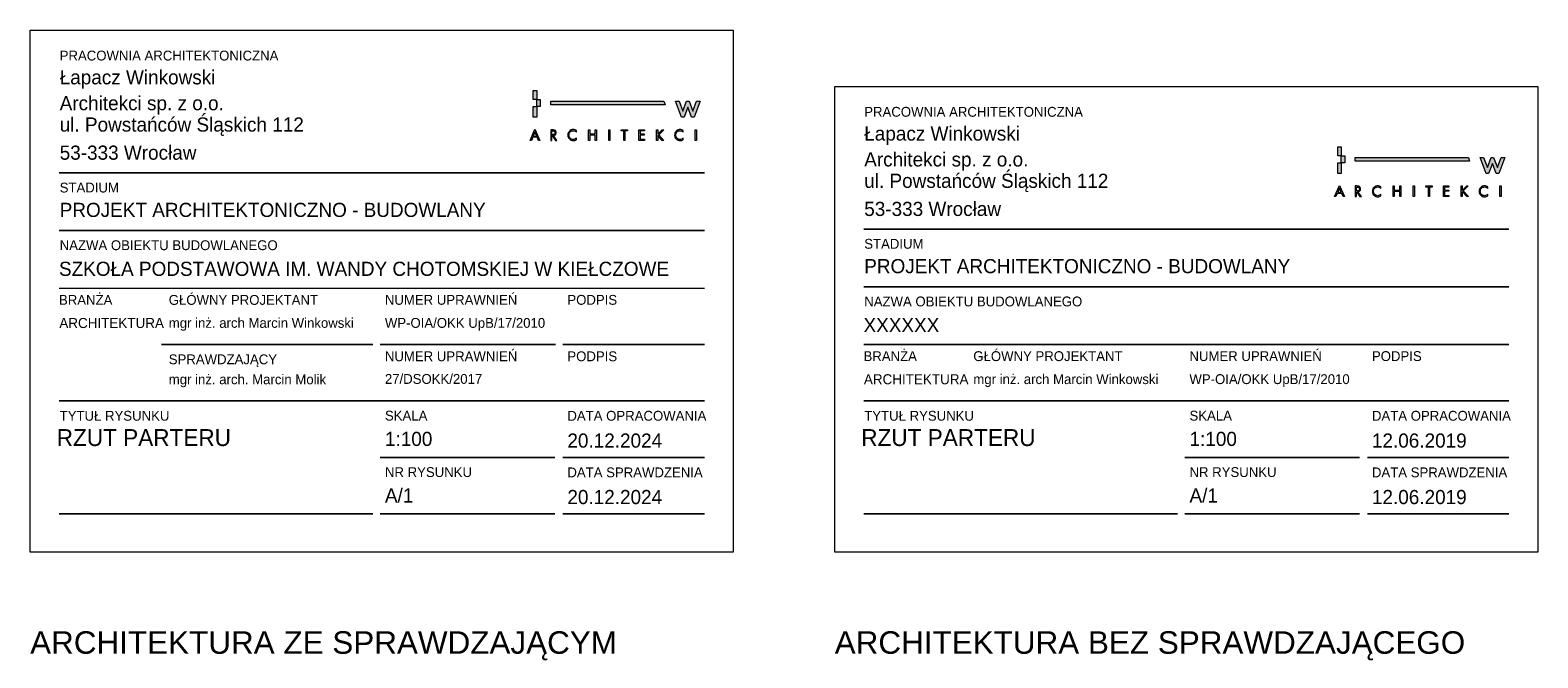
# Model space of a CAD drawing. Header units: centimetres. Extents: x 0 to 8068, y -312 to 10136.
# Tile 8 of 14: x 4212 to 4426, y 9792 to 9882. Entities that reach past the tile are written whole.
import ezdxf
from ezdxf.enums import TextEntityAlignment as Align

# ---------------------------------------------------------------- set-up
doc = ezdxf.new("R2010")
doc.units = ezdxf.units.CM
doc.layers.get('0').update_dxf_attribs({"lineweight": 13})
doc.layers.add('!_NIEDRUKOWALNE', color=213, linetype='Continuous', lineweight=13, plot=False)
doc.layers.add('0_TABELKA', color=7, linetype='Continuous', lineweight=9)
doc.layers.add('A_WIDOKOWE', color=2, linetype='Continuous', lineweight=13)
doc.layers.add('IE_SYMBOLE', color=7, linetype='Continuous', lineweight=13, true_color=0xfe0000)
doc.styles.add('100 ARIAL', font='arial.ttf', dxfattribs={"height": 16})
doc.styles.add('100 Jost1', font='txt')
doc.styles.add('200 ARIAL', font='arial.ttf', dxfattribs={"height": 32})

# ---------------------------------------------------------------- blocks, each defined once
blk = doc.blocks.new('LOGO ŁWA')
at = {"true_color": 0x224b90}
h = blk.add_hatch(color=167, dxfattribs=at)
h.paths.add_polyline_path([(6, 2.6), (2.2, 2.6), (1.1, 0), (0, 0), (4.1, 9.5), (8.2, 0), (7.1, 0)])
h.paths.add_polyline_path([(5.6, 3.5), (4.1, 7.1), (2.6, 3.5)])
edge = h.paths.add_edge_path()
edge.add_spline(control_points=[(18.4, 8.1), (18.4, 8.1), (18.4, 4.8), (18.4, 4.8), (18.4, 4.8), (18.7, 4.8), (18.7, 4.8), (19, 4.8), (19.3, 4.9), (19.5, 4.9), (19.8, 4.9), (20, 5), (20.3, 5.1), (20.5, 5.2), (20.7, 5.4), (20.8, 5.6), (20.9, 5.8), (21, 6.1), (21, 6.5), (21, 6.7), (20.9, 7), (20.8, 7.2), (20.8, 7.4), (20.7, 7.6), (20.5, 7.7), (20.4, 7.8), (20.2, 7.9), (20, 7.9), (19.8, 8), (19.6, 8), (19.4, 8.1), (19.2, 8.1), (19, 8.1), (18.7, 8.1), (18.7, 8.1), (18.4, 8.1), (18.4, 8.1)], knot_values=[0, 0, 0, 0, 1, 1, 1, 2, 2, 2, 3, 3, 3, 4, 4, 4, 5, 5, 5, 6, 6, 6, 7, 7, 7, 8, 8, 8, 9, 9, 9, 10, 10, 10, 11, 11, 11, 12, 12, 12, 12], degree=3, periodic=0)
edge = h.paths.add_edge_path()
edge.add_spline(control_points=[(18.4, 4), (18.4, 4), (18.4, 0), (18.4, 0), (18.4, 0), (17.4, 0), (17.4, 0), (17.4, 0), (17.4, 9), (17.4, 9), (17.4, 9), (18.7, 9), (18.7, 9), (19.2, 9), (19.6, 9), (19.9, 8.9), (20.3, 8.8), (20.6, 8.7), (21, 8.5), (21.3, 8.4), (21.5, 8.1), (21.7, 7.8), (21.9, 7.4), (22, 7), (22, 6.5), (22, 5.8), (21.8, 5.3), (21.4, 4.8), (21, 4.4), (20.4, 4.1), (19.7, 4), (19.7, 4), (22.6, 0), (22.6, 0), (22.6, 0), (21.4, 0), (21.4, 0), (21.4, 0), (18.6, 4), (18.6, 4), (18.6, 4), (18.4, 4), (18.4, 4)], knot_values=[0, 0, 0, 0, 1, 1, 1, 2, 2, 2, 3, 3, 3, 4, 4, 4, 5, 5, 5, 6, 6, 6, 7, 7, 7, 8, 8, 8, 9, 9, 9, 10, 10, 10, 11, 11, 11, 12, 12, 12, 13, 13, 13, 14, 14, 14, 14], degree=3, periodic=0)
edge = h.paths.add_edge_path()
edge.add_spline(control_points=[(39.2, 8.3), (39.2, 8.3), (39.2, 7), (39.2, 7), (38.5, 7.8), (37.6, 8.2), (36.5, 8.2), (35.5, 8.2), (34.7, 7.9), (33.9, 7.1), (33.2, 6.4), (32.9, 5.5), (32.9, 4.5), (32.9, 3.5), (33.2, 2.6), (34, 1.9), (34.7, 1.1), (35.5, 0.8), (36.5, 0.8), (37.5, 0.8), (38.4, 1.2), (39.2, 2), (39.2, 2), (39.2, 0.7), (39.2, 0.7), (38.4, 0.1), (37.5, -0.2), (36.6, -0.2), (35.3, -0.2), (34.2, 0.3), (33.3, 1.2), (32.3, 2.1), (31.9, 3.2), (31.9, 4.5), (31.9, 5.8), (32.3, 6.9), (33.3, 7.8), (34.2, 8.7), (35.3, 9.2), (36.6, 9.2), (37.6, 9.2), (38.5, 8.9), (39.2, 8.3)], knot_values=[0, 0, 0, 0, 1, 1, 1, 2, 2, 2, 3, 3, 3, 4, 4, 4, 5, 5, 5, 6, 6, 6, 7, 7, 7, 8, 8, 8, 9, 9, 9, 10, 10, 10, 11, 11, 11, 12, 12, 12, 13, 13, 13, 14, 14, 14, 14], degree=3, periodic=0)
h.paths.add_polyline_path([(50.5, 5.4), (55.1, 5.4), (55.1, 9), (56.1, 9), (56.1, 0), (55.1, 0), (55.1, 4.4), (50.5, 4.4), (50.5, 0), (49.5, 0), (49.5, 9), (50.5, 9)])
h.paths.add_polyline_path([(67.5, 9), (67.5, 0), (66.5, 0), (66.5, 9)])
h.paths.add_polyline_path([(80.3, 8.1), (80.3, 0), (79.3, 0), (79.3, 8.1), (77.1, 8.1), (77.1, 9), (82.5, 9), (82.5, 8.1)])
h.paths.add_polyline_path([(92.1, 0), (92.1, 9), (96.7, 9), (96.7, 8.1), (93.1, 8.1), (93.1, 5.4), (96.6, 5.4), (96.6, 4.5), (93.1, 4.5), (93.1, 0.9), (96.7, 0.9), (96.7, 0)])
h.paths.add_polyline_path([(108, 5.2), (111.8, 9), (113.1, 9), (108.9, 4.8), (113.3, 0), (111.9, 0), (108.2, 4.1), (108, 3.9), (108, 0), (107, 0), (107, 9), (108, 9)])
edge = h.paths.add_edge_path()
edge.add_spline(control_points=[(129.6, 8.3), (129.6, 8.3), (129.6, 7), (129.6, 7), (128.9, 7.8), (127.9, 8.2), (126.9, 8.2), (125.9, 8.2), (125.1, 7.9), (124.3, 7.1), (123.6, 6.4), (123.3, 5.5), (123.3, 4.5), (123.3, 3.5), (123.6, 2.6), (124.3, 1.9), (125.1, 1.1), (125.9, 0.8), (126.9, 0.8), (127.9, 0.8), (128.8, 1.2), (129.6, 2), (129.6, 2), (129.6, 0.7), (129.6, 0.7), (128.8, 0.1), (127.9, -0.2), (127, -0.2), (125.7, -0.2), (124.6, 0.3), (123.7, 1.2), (122.7, 2.1), (122.3, 3.2), (122.3, 4.5), (122.3, 5.8), (122.7, 6.9), (123.7, 7.8), (124.6, 8.7), (125.7, 9.2), (127, 9.2), (128, 9.2), (128.8, 8.9), (129.6, 8.3)], knot_values=[0, 0, 0, 0, 1, 1, 1, 2, 2, 2, 3, 3, 3, 4, 4, 4, 5, 5, 5, 6, 6, 6, 7, 7, 7, 8, 8, 8, 9, 9, 9, 10, 10, 10, 11, 11, 11, 12, 12, 12, 13, 13, 13, 14, 14, 14, 14], degree=3, periodic=0)
h.paths.add_polyline_path([(140.8, 9), (140.8, 0), (139.8, 0), (139.8, 9)])
h.paths.add_polyline_path([(2.6, 28.6), (5.6, 28.6), (5.6, 19.6), (4.1, 19.6), (2.6, 19.6)])
h.paths.add_polyline_path([(2.6, 42.1), (5.6, 42.1), (5.6, 34.6), (2.6, 34.6)])
h.paths.add_polyline_path([(17.4, 33.1), (113.2, 33.1), (114.2, 30.1), (17.4, 30.1)])
h.paths.add_polyline_path([(5.6, 34.6), (8.5, 34.6), (8.5, 28.6), (5.6, 28.6)])
h.paths.add_polyline_path([(138.9, 19.6), (136.6, 19.6), (133.5, 28), (130.3, 19.6), (128.1, 19.6), (123.1, 33.1), (126.1, 33.1), (129.3, 24.7), (132.5, 33.1), (134.5, 33.1), (137.7, 24.7), (140.8, 33.1), (143.9, 33.1)])
at = {"color": 167, "lineweight": 0, "true_color": 0x224b90}
for points in [[(2.6, 42.1), (5.6, 42.1), (5.6, 34.6), (2.6, 34.6), (2.6, 42.1)], [(2.6, 28.6), (5.6, 28.6), (5.6, 19.6), (4.1, 19.6), (2.6, 19.6), (2.6, 28.6)], [(5.6, 34.6), (8.5, 34.6), (8.5, 28.6), (5.6, 28.6), (5.6, 34.6)], [(17.4, 33.1), (113.2, 33.1), (114.2, 30.1), (17.4, 30.1), (17.4, 33.1)], [(138.9, 19.6), (136.6, 19.6), (133.5, 28), (130.3, 19.6), (128.1, 19.6), (123.1, 33.1), (126.1, 33.1), (129.3, 24.7), (132.5, 33.1), (134.5, 33.1), (137.7, 24.7), (140.8, 33.1), (143.9, 33.1), (138.9, 19.6)], [(6, 2.6), (2.2, 2.6), (1.1, 0), (0, 0), (4.1, 9.5), (8.2, 0), (7.1, 0), (6, 2.6)], [(5.6, 3.5), (4.1, 7.1), (2.6, 3.5), (5.6, 3.5)], [(50.5, 5.4), (55.1, 5.4), (55.1, 9), (56.1, 9), (56.1, 0), (55.1, 0), (55.1, 4.4), (50.5, 4.4), (50.5, 0), (49.5, 0), (49.5, 9), (50.5, 9), (50.5, 5.4)], [(67.5, 9), (67.5, 0), (66.5, 0), (66.5, 9), (67.5, 9)], [(80.3, 8.1), (80.3, 0), (79.3, 0), (79.3, 8.1), (77.1, 8.1), (77.1, 9), (82.5, 9), (82.5, 8.1), (80.3, 8.1)], [(92.1, 0), (92.1, 9), (96.7, 9), (96.7, 8.1), (93.1, 8.1), (93.1, 5.4), (96.6, 5.4), (96.6, 4.5), (93.1, 4.5), (93.1, 0.9), (96.7, 0.9), (96.7, 0), (92.1, 0)], [(108, 5.2), (111.8, 9), (113.1, 9), (108.9, 4.8), (113.3, 0), (111.9, 0), (108.2, 4.1), (108, 3.9), (108, 0), (107, 0), (107, 9), (108, 9), (108, 5.2)], [(140.8, 9), (140.8, 0), (139.8, 0), (139.8, 9), (140.8, 9)]]:
    blk.add_lwpolyline(points, dxfattribs=at)
for points, knots in [([(18.4, 4), (18.4, 4), (18.4, 0), (18.4, 0), (18.4, 0), (17.4, 0), (17.4, 0), (17.4, 0), (17.4, 9), (17.4, 9), (17.4, 9), (18.7, 9), (18.7, 9), (19.2, 9), (19.6, 9), (19.9, 8.9), (20.3, 8.8), (20.6, 8.7), (21, 8.5), (21.3, 8.4), (21.5, 8.1), (21.7, 7.8), (21.9, 7.4), (22, 7), (22, 6.5), (22, 5.8), (21.8, 5.3), (21.4, 4.8), (21, 4.4), (20.4, 4.1), (19.7, 4), (19.7, 4), (22.6, 0), (22.6, 0), (22.6, 0), (21.4, 0), (21.4, 0), (21.4, 0), (18.6, 4), (18.6, 4), (18.6, 4), (18.4, 4), (18.4, 4)], [0, 0, 0, 0, 1, 1, 1, 2, 2, 2, 3, 3, 3, 4, 4, 4, 5, 5, 5, 6, 6, 6, 7, 7, 7, 8, 8, 8, 9, 9, 9, 10, 10, 10, 11, 11, 11, 12, 12, 12, 13, 13, 13, 14, 14, 14, 14]), ([(18.4, 8.1), (18.4, 8.1), (18.4, 4.8), (18.4, 4.8), (18.4, 4.8), (18.7, 4.8), (18.7, 4.8), (19, 4.8), (19.3, 4.9), (19.5, 4.9), (19.8, 4.9), (20, 5), (20.3, 5.1), (20.5, 5.2), (20.7, 5.4), (20.8, 5.6), (20.9, 5.8), (21, 6.1), (21, 6.5), (21, 6.7), (20.9, 7), (20.8, 7.2), (20.8, 7.4), (20.7, 7.6), (20.5, 7.7), (20.4, 7.8), (20.2, 7.9), (20, 7.9), (19.8, 8), (19.6, 8), (19.4, 8.1), (19.2, 8.1), (19, 8.1), (18.7, 8.1), (18.7, 8.1), (18.4, 8.1), (18.4, 8.1)], [0, 0, 0, 0, 1, 1, 1, 2, 2, 2, 3, 3, 3, 4, 4, 4, 5, 5, 5, 6, 6, 6, 7, 7, 7, 8, 8, 8, 9, 9, 9, 10, 10, 10, 11, 11, 11, 12, 12, 12, 12]), ([(39.2, 8.3), (39.2, 8.3), (39.2, 7), (39.2, 7), (38.5, 7.8), (37.6, 8.2), (36.5, 8.2), (35.5, 8.2), (34.7, 7.9), (33.9, 7.1), (33.2, 6.4), (32.9, 5.5), (32.9, 4.5), (32.9, 3.5), (33.2, 2.6), (34, 1.9), (34.7, 1.1), (35.5, 0.8), (36.5, 0.8), (37.5, 0.8), (38.4, 1.2), (39.2, 2), (39.2, 2), (39.2, 0.7), (39.2, 0.7), (38.4, 0.1), (37.5, -0.2), (36.6, -0.2), (35.3, -0.2), (34.2, 0.3), (33.3, 1.2), (32.3, 2.1), (31.9, 3.2), (31.9, 4.5), (31.9, 5.8), (32.3, 6.9), (33.3, 7.8), (34.2, 8.7), (35.3, 9.2), (36.6, 9.2), (37.6, 9.2), (38.5, 8.9), (39.2, 8.3)], [0, 0, 0, 0, 1, 1, 1, 2, 2, 2, 3, 3, 3, 4, 4, 4, 5, 5, 5, 6, 6, 6, 7, 7, 7, 8, 8, 8, 9, 9, 9, 10, 10, 10, 11, 11, 11, 12, 12, 12, 13, 13, 13, 14, 14, 14, 14]), ([(129.6, 8.3), (129.6, 8.3), (129.6, 7), (129.6, 7), (128.9, 7.8), (127.9, 8.2), (126.9, 8.2), (125.9, 8.2), (125.1, 7.9), (124.3, 7.1), (123.6, 6.4), (123.3, 5.5), (123.3, 4.5), (123.3, 3.5), (123.6, 2.6), (124.3, 1.9), (125.1, 1.1), (125.9, 0.8), (126.9, 0.8), (127.9, 0.8), (128.8, 1.2), (129.6, 2), (129.6, 2), (129.6, 0.7), (129.6, 0.7), (128.8, 0.1), (127.9, -0.2), (127, -0.2), (125.7, -0.2), (124.6, 0.3), (123.7, 1.2), (122.7, 2.1), (122.3, 3.2), (122.3, 4.5), (122.3, 5.8), (122.7, 6.9), (123.7, 7.8), (124.6, 8.7), (125.7, 9.2), (127, 9.2), (128, 9.2), (128.8, 8.9), (129.6, 8.3)], [0, 0, 0, 0, 1, 1, 1, 2, 2, 2, 3, 3, 3, 4, 4, 4, 5, 5, 5, 6, 6, 6, 7, 7, 7, 8, 8, 8, 9, 9, 9, 10, 10, 10, 11, 11, 11, 12, 12, 12, 13, 13, 13, 14, 14, 14, 14])]:
    blk.add_open_spline(points, degree=3, knots=knots, dxfattribs=at)
blk = doc.blocks.new('_0_TABELKA_PAB_ARCH+SPR')
at = {"layer": '!_NIEDRUKOWALNE'}
blk.add_lwpolyline([(0, 74.24), (99.98, 74.24), (99.98, 0), (0, 0)], close=True, dxfattribs=at)
at = {"layer": '0_TABELKA', "color": 9, "true_color": 0xbabfcb}
for points in [[(4.1, 53.93, 0.22, 0.22, 0), (95.89, 53.93, 0, 0, 0)], [(4.1, 45.73, 0.22, 0.22, 0), (95.89, 45.73, 0, 0, 0)], [(4.1, 37.52, 0.22, 0.22, 0), (95.89, 37.52, 0, 0, 0)], [(4.1, 37.52, 0.22, 0.22, 0), (95.89, 37.52, 0, 0, 0)], [(18.67, 29.52, 0.22, 0.22, 0), (48.75, 29.52, 0.22, 0.22, 0)], [(49.75, 29.52, 0.22, 0.22, 0), (74.73, 29.52, 0.22, 0.22, 0)], [(75.73, 29.52, 0.22, 0.22, 0), (95.89, 29.52, 0, 0, 0)], [(4.1, 21.52, 0.22, 0.22, 0), (95.89, 21.52, 0.22, 0.22, 0)], [(4.1, 21.49, 0.22, 0.22, 0), (95.89, 21.49, 0.22, 0.22, 0)], [(4.1, 21.49, 0.22, 0.22, 0), (41.72, 21.49, 0, 0, 0)], [(42.79, 21.49, 0.22, 0.22, 0), (95.89, 21.49, 0.22, 0.22, 0)], [(49.75, 13.46, 0.22, 0.22, 0), (74.65, 13.46, 0, 0, 0)], [(75.73, 13.46, 0.22, 0.22, 0), (95.89, 13.46, 0, 0, 0)], [(4.1, 5.43, 0.22, 0.22, 0), (48.75, 5.43, 0.22, 0.22, 0)], [(49.75, 5.43, 0.22, 0.22, 0), (74.65, 5.43, 0, 0, 0)], [(75.73, 5.43, 0.22, 0.22, 0), (95.89, 5.43, 0, 0, 0)]]:
    blk.add_lwpolyline(points, format="xyseb", dxfattribs=at)
at = {"layer": '0_TABELKA', "color": 167, "true_color": 0x224b90, "xscale": 0.1679856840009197, "yscale": 0.1679856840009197, "zscale": 0.1679856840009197}
blk.add_blockref('LOGO ŁWA', (71.09, 58.56), dxfattribs=at)
at = {"layer": '0_TABELKA', "color": 167, "true_color": 0x234b90}
for s, insert, char_height, width, attachment_point, style in [('\\fJost* 400 Book|b0|i0;PRACOWNIA ARCHITEKTONICZNA', (4.2, 71.32), 1.4, 38.808, 1, '100 Jost1'), ('\\c5450777;\\fJost* 400 Book|b0|i0|c238;Łapacz Winkowski', (4.2, 68.54), 2.013, 38.808, 1, '100 ARIAL'), ('\\c5450777;\\fJost* 400 Book|b0|i0;Architekci sp. z o.o.', (4.2, 64.86), 2.013, 38.808, 1, '100 Jost1'), ('\\c5450777;\\fJost* 400 Book|b0|i0|c238;ul. Powstańców Śląskich 112', (4.2, 61.82), 2.013, 38.808, 1, '100 Jost1'), ('\\c5450777;\\fJost* 400 Book|b0|i0|c238;53-333 Wrocław', (4.2, 57.82), 2.013, 38.808, 1, '100 ARIAL'), ('\\fJost* 400 Book|b0|i0;STADIUM', (4.2, 52.55), 1.4, 38.808, 1, '100 Jost1'), ('\\c5450777;\\fJost* 400 Book|b0|i0;PROJEKT ARCHITEKTONICZNO - BUDOWLANY', (4.2, 49.68), 2.013, 63.6873, 1, '100 Jost1'), ('\\fJost* 400 Book|b0|i0;NAZWA OBIEKTU BUDOWLANEGO', (4.2, 44.35), 1.4, 38.808, 1, '100 Jost1'), ('\\c5450777;\\fJost* 400 Book|b0|i0;SZKO\\fJost* 400 Book|b0|i0|c238;ŁA PODSTAWOWA IM. WANDY CHOTOMSKIEJ W KIEŁCZOWE', (4.1, 41.3), 2.013, 448.9878, 1, '100 Jost1'), ('\\fJost* 400 Book|b0|i0;BRAN\\fJost* 400 Book|b0|i0|c238;ŻA', (4.1, 36.57), 1.4, 38.808, 1, '100 Jost1'), ('\\fJost* 400 Book|b0|i0;G\\fJost* 400 Book|b0|i0|c238;ŁÓWNY PROJEKTANT', (19.71, 36.57), 1.4, 38.808, 1, '100 Jost1'), ('\\fJost* 400 Book|b0|i0|c238;NUMER UPRAWNIEŃ', (50.44, 36.58), 1.4, 38.808, 1, '100 Jost1'), ('\\fJost* 400 Book|b0|i0|c238;PODPIS', (76.39, 36.58), 1.4, 38.808, 1, '100 Jost1'), ('\\c5450777;\\fJost* 400 Book|b0|i0|c238;ARCHITEKTURA', (4.15, 33.3), 1.43, 65.8961, 1, '100 Jost1'), ('\\c5450777;\\fJost* 400 Book|b0|i0|c238;mgr inż. arch Marcin Winkowski', (19.71, 33.3), 1.4, 65.8961, 1, '100 Jost1'), ('\\c5450777;\\fJost* 400 Book|b0|i0;WP-OIA/OKK UpB/17/2010', (50.44, 33.3), 1.4, 38.808, 1, '100 Jost1'), ('\\fJost* 400 Book|b0|i0;SPRAWDZAJ\\fJost* 400 Book|b0|i0|c238;ĄCY', (19.71, 28.12), 1.4, 38.808, 1, '100 Jost1'), ('\\fJost* 400 Book|b0|i0|c238;NUMER UPRAWNIEŃ', (50.44, 28.55), 1.4, 38.808, 1, '100 Jost1'), ('\\fJost* 400 Book|b0|i0|c238;PODPIS', (76.39, 28.55), 1.4, 38.808, 1, '100 Jost1'), ('\\c5450777;\\fJost* 400 Book|b0|i0|c238;mgr inż. arch. Marcin Molik', (19.71, 25.27), 1.4, 65.8947, 1, '100 Jost1'), ('\\c5450777;\\fJost* 400 Book|b0|i0;27/DSOKK/2017', (50.44, 25.33), 1.4, 38.808, 1, '100 Jost1'), ('\\fJost* 400 Book|b0|i0|c238;TYTUŁ RYSUNKU', (4.2, 20.09), 1.4, 38.808, 1, '100 Jost1'), ('\\fJost* 400 Book|b0|i0|c238;SKALA', (50.45, 20.11), 1.4, 38.808, 1, '100 Jost1'), ('\\fJost* 400 Book|b0|i0|c238;DATA OPRACOWANIA', (76.39, 19.38), 1.4, 38.808, 4, '100 Jost1'), ('\\c5450777;\\fJost* 400 Book|b0|i0;20.12.2024', (76.39, 15.85), 2.013, 38.808, 4, '100 Jost1'), ('\\fJost* 400 Book|b0|i0|c238;NR RYSUNKU', (50.45, 12.08), 1.4, 38.808, 1, '100 Jost1'), ('DATA SPRAWDZENIA', (76.39, 11.33), 1.4, 38.808, 4, '100 Jost1'), ('\\c5450777;\\fJost* 400 Book|b0|i0;20.12.2024', (76.39, 7.82), 2.013, 38.808, 4, '100 Jost1')]:
    blk.add_mtext(s, dxfattribs=dict(at, insert=insert, char_height=char_height, width=width, attachment_point=attachment_point, style=style))
at = {"layer": '0_TABELKA', "color": 169, "true_color": 0x192c53, "style": '100 Jost1'}
for tag, height, p in [('TYT_RYS_001', 2.4, (4.04, 17.49)), ('SKALA', 2.01, (50.45, 17.11)), ('NR', 2.01, (50.45, 9.07))]:
    blk.add_attdef(tag, text='', height=height, dxfattribs=at).set_placement(p, align=Align.TOP_LEFT)
blk = doc.blocks.new('_0_TABELKA_PAB_ARCH')
at = {"layer": '!_NIEDRUKOWALNE'}
blk.add_lwpolyline([(0, 66.24), (99.98, 66.24), (99.98, 0), (0, 0)], close=True, dxfattribs=at)
at = {"layer": '0_TABELKA', "color": 9, "true_color": 0xbabfcb}
for points in [[(4.1, 45.93, 0.22, 0.22, 0), (95.89, 45.93, 0, 0, 0)], [(4.1, 37.73, 0.22, 0.22, 0), (95.89, 37.73, 0, 0, 0)], [(4.1, 29.52, 0.22, 0.22, 0), (95.89, 29.52, 0, 0, 0)], [(4.1, 29.52, 0.22, 0.22, 0), (95.89, 29.52, 0, 0, 0)], [(4.1, 21.52, 0.22, 0.22, 0), (95.89, 21.52, 0.22, 0.22, 0)], [(4.1, 21.49, 0.22, 0.22, 0), (41.72, 21.49, 0, 0, 0)], [(4.1, 21.49, 0.22, 0.22, 0), (95.89, 21.49, 0.22, 0.22, 0)], [(49.75, 13.46, 0.22, 0.22, 0), (74.65, 13.46, 0, 0, 0)], [(75.73, 13.46, 0.22, 0.22, 0), (95.89, 13.46, 0, 0, 0)], [(4.1, 5.43, 0.22, 0.22, 0), (48.75, 5.43, 0.22, 0.22, 0)], [(49.75, 5.43, 0.22, 0.22, 0), (74.65, 5.43, 0, 0, 0)], [(75.73, 5.43, 0.22, 0.22, 0), (95.89, 5.43, 0, 0, 0)]]:
    blk.add_lwpolyline(points, format="xyseb", dxfattribs=at)
at = {"layer": '0_TABELKA', "color": 167, "true_color": 0x224b90, "xscale": 0.1679856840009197, "yscale": 0.1679856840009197, "zscale": 0.1679856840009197}
blk.add_blockref('LOGO ŁWA', (71.09, 50.56), dxfattribs=at)
at = {"layer": '0_TABELKA', "color": 167, "true_color": 0x234b90}
for s, insert, char_height, width, attachment_point, style in [('\\fJost* 400 Book|b0|i0;PRACOWNIA ARCHITEKTONICZNA', (4.2, 63.32), 1.4, 38.808, 1, '100 Jost1'), ('\\c5450777;\\fJost* 400 Book|b0|i0|c238;Łapacz Winkowski', (4.2, 60.54), 2.013, 38.808, 1, '100 ARIAL'), ('\\c5450777;\\fJost* 400 Book|b0|i0;Architekci sp. z o.o.', (4.2, 56.86), 2.013, 38.808, 1, '100 Jost1'), ('\\c5450777;\\fJost* 400 Book|b0|i0|c238;ul. Powstańców Śląskich 112', (4.2, 53.82), 2.013, 38.808, 1, '100 Jost1'), ('\\c5450777;\\fJost* 400 Book|b0|i0|c238;53-333 Wrocław', (4.2, 49.82), 2.013, 38.808, 1, '100 ARIAL'), ('\\fJost* 400 Book|b0|i0;STADIUM', (4.2, 44.55), 1.4, 38.808, 1, '100 Jost1'), ('\\c5450777;\\fJost* 400 Book|b0|i0;PROJEKT ARCHITEKTONICZNO - BUDOWLANY', (4.2, 41.68), 2.013, 63.6873, 1, '100 Jost1'), ('\\fJost* 400 Book|b0|i0;NAZWA OBIEKTU BUDOWLANEGO', (4.2, 36.35), 1.4, 38.808, 1, '100 Jost1'), ('\\c5450777;\\fJost* 400 Book|b0|i0|c238;XXXXXX', (4.1, 33.3), 2.013, 448.9878, 1, '100 Jost1'), ('\\fJost* 400 Book|b0|i0;BRAN\\fJost* 400 Book|b0|i0|c238;ŻA', (4.1, 28.57), 1.4, 38.808, 1, '100 Jost1'), ('\\fJost* 400 Book|b0|i0;G\\fJost* 400 Book|b0|i0|c238;ŁÓWNY PROJEKTANT', (19.71, 28.57), 1.4, 38.808, 1, '100 Jost1'), ('\\fJost* 400 Book|b0|i0|c238;NUMER UPRAWNIEŃ', (50.44, 28.58), 1.4, 38.808, 1, '100 Jost1'), ('\\fJost* 400 Book|b0|i0|c238;PODPIS', (76.39, 28.58), 1.4, 38.808, 1, '100 Jost1'), ('\\c5450777;\\fJost* 400 Book|b0|i0|c238;ARCHITEKTURA', (4.15, 25.3), 1.43, 65.8961, 1, '100 Jost1'), ('\\c5450777;\\fJost* 400 Book|b0|i0|c238;mgr inż. arch Marcin Winkowski', (19.71, 25.3), 1.4, 65.8961, 1, '100 Jost1'), ('\\c5450777;\\fJost* 400 Book|b0|i0;WP-OIA/OKK UpB/17/2010', (50.44, 25.3), 1.4, 38.808, 1, '100 Jost1'), ('\\fJost* 400 Book|b0|i0|c238;TYTUŁ RYSUNKU', (4.2, 20.09), 1.4, 38.808, 1, '100 Jost1'), ('\\fJost* 400 Book|b0|i0|c238;SKALA', (50.45, 20.11), 1.4, 38.808, 1, '100 Jost1'), ('\\fJost* 400 Book|b0|i0|c238;DATA OPRACOWANIA', (76.39, 19.38), 1.4, 38.808, 4, '100 Jost1'), ('\\c5450777;\\fJost* 400 Book|b0|i0;12.06.2019', (76.39, 15.85), 2.013, 38.808, 4, '100 Jost1'), ('\\fJost* 400 Book|b0|i0|c238;NR RYSUNKU', (50.45, 12.08), 1.4, 38.808, 1, '100 Jost1'), ('DATA SPRAWDZENIA', (76.39, 11.33), 1.4, 38.808, 4, '100 Jost1'), ('\\c5450777;\\fJost* 400 Book|b0|i0;12.06.2019', (76.39, 7.82), 2.013, 38.808, 4, '100 Jost1')]:
    blk.add_mtext(s, dxfattribs=dict(at, insert=insert, char_height=char_height, width=width, attachment_point=attachment_point, style=style))
at = {"layer": '0_TABELKA', "color": 169, "true_color": 0x192c53, "style": '100 Jost1'}
for tag, height, p in [('TYT_RYS_001', 2.4, (4.04, 17.49)), ('SKALA', 2.01, (50.45, 17.11)), ('NR', 2.01, (50.45, 9.07))]:
    blk.add_attdef(tag, text='', height=height, dxfattribs=at).set_placement(p, align=Align.TOP_LEFT)

msp = doc.modelspace()

# ---------------------------------------------------------------- block references
at = {"layer": 'A_WIDOKOWE'}
ref = msp.add_blockref('_0_TABELKA_PAB_ARCH+SPR', (4211.72, 9807.329), dxfattribs=at)
ref.add_attrib('TYT_RYS_001', 'RZUT PARTERU', (4215.494, 9822.42), dxfattribs={"layer": '0_TABELKA', "color": 169, "true_color": 0x192c53, "height": 2.4, "style": '100 Jost1'})
ref.add_attrib('NR', 'A/1', dxfattribs={"layer": '0_TABELKA', "color": 169, "true_color": 0x192c53, "height": 2.0147, "style": '100 Jost1'}).set_placement((4262.168, 9816.398), align=Align.TOP_LEFT)
ref.add_attrib('SKALA', '1:100', dxfattribs={"layer": '0_TABELKA', "color": 169, "true_color": 0x192c53, "height": 2.0147, "style": '100 Jost1'}).set_placement((4262.168, 9824.439), align=Align.TOP_LEFT)
at = {"layer": 'IE_SYMBOLE'}
ref = msp.add_blockref('_0_TABELKA_PAB_ARCH', (4326.12, 9807.329), dxfattribs=at)
ref.add_attrib('SKALA', '1:100', dxfattribs={"layer": '0_TABELKA', "color": 169, "true_color": 0x192c53, "height": 2.0147, "style": '100 Jost1'}).set_placement((4376.568, 9824.439), align=Align.TOP_LEFT)
ref.add_attrib('NR', 'A/1', dxfattribs={"layer": '0_TABELKA', "color": 169, "true_color": 0x192c53, "height": 2.0147, "style": '100 Jost1'}).set_placement((4376.568, 9816.398), align=Align.TOP_LEFT)
ref.add_attrib('TYT_RYS_001', 'RZUT PARTERU', (4329.894, 9822.42), dxfattribs={"layer": '0_TABELKA', "color": 169, "true_color": 0x192c53, "height": 2.4, "style": '100 Jost1'})

# ---------------------------------------------------------------- texts
at = {"color": 7, "char_height": 3.2, "width": 92.9109, "attachment_point": 4, "style": '200 ARIAL'}
for s, insert in [('ARCHITEKTURA ZE SPRAWDZAJĄCYM', (4211.72, 9794)), ('ARCHITEKTURA BEZ SPRAWDZAJĄCEGO', (4326.12, 9794))]:
    msp.add_mtext(s, dxfattribs=dict(at, insert=insert))

doc.saveas('drawing.dxf')
